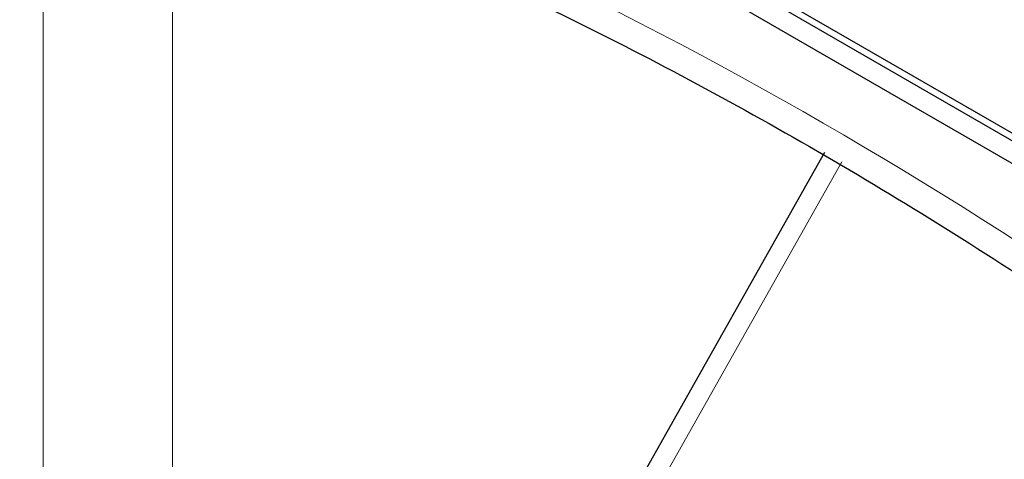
# Paper-space layout 'Blatt2' of a CAD drawing. Header units: millimetres. Extents: x 5 to 418, y 2 to 292.
# Tile 12 of 58: x 97.62 to 101.18, y 183.01 to 184.6. Entities that reach past the tile are written whole.
import ezdxf

# ---------------------------------------------------------------- set-up
doc = ezdxf.new("R2010")
doc.units = ezdxf.units.MM

psp = doc.layouts.new('Blatt2')

# ---------------------------------------------------------------- linework, layer by layer
at = {"color": 7, "linetype": 'Continuous', "lineweight": 25}
for p, q in [((94.4965, 187.9592), (106.2817, 181.1558)), ((97.5135, 186.2992), (106.2817, 181.2375)), ((97.5371, 186.3128), (106.3052, 181.2511)), ((100.5315, 184.123), (99.4405, 182.1887))]:
    psp.add_line(p, q, dxfattribs=at)
at = {"color": 7, "linetype": 'Continuous', "lineweight": 18}
for p, q in [((97.7062, 180.7803), (97.7062, 185.0602)), ((98.1734, 185.0578), (98.1734, 180.7779)), ((100.5933, 184.0892), (99.5023, 182.1549))]:
    psp.add_line(p, q, dxfattribs=at)
psp.add_arc((92.5548, 170.42), 15.9449, 50.30384, 69.70154, dxfattribs=at)
at = {"color": 7, "linetype": 'Continuous', "lineweight": 25}
psp.add_open_spline([(98.212, 185.1961), (98.3705, 185.1384), (98.8315, 184.9704), (99.6063, 184.6227), (100.5339, 184.1258), (101.463, 183.5414), (102.2075, 183.0079), (102.6393, 182.6655), (102.7657, 182.5651)], degree=3, knots=[0, 0, 0, 0, 0.106109, 0.308603, 0.511101, 0.713584, 0.916095, 1, 1, 1, 1], dxfattribs=at)

doc.saveas('drawing.dxf')
